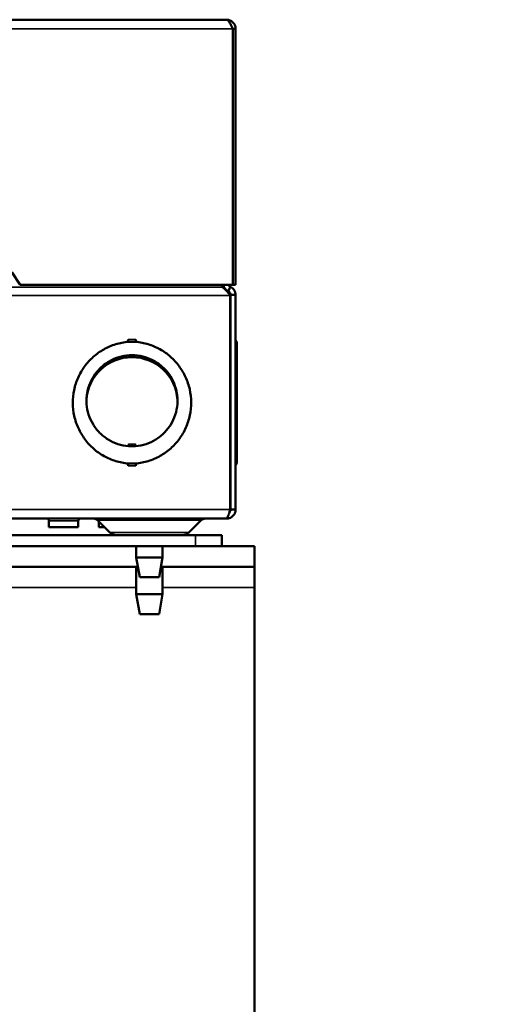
# Model space of a CAD drawing. Header units: inches. Extents: x 1 to 237, y 4 to 150.
# Tile 18 of 151: x 63 to 68, y 31 to 41. Entities that reach past the tile are written whole.
import ezdxf

# ---------------------------------------------------------------- set-up
doc = ezdxf.new("R2010")
doc.units = ezdxf.units.IN
doc.header["$LTSCALE"] = 7
doc.header["$MEASUREMENT"] = 0
for name, color, linetype, lineweight in [('Dimension (ANSI)', 7, 'Continuous', 25), ('Visible (ANSI)', 7, 'Continuous', 50), ('Visible Narrow (ANSI)', 7, 'Continuous', 35)]:
    doc.layers.add(name, color=color, linetype=linetype, lineweight=lineweight)
doc.styles.add('Dimension Text', font='tahoma.ttf')
doc.dimstyles.new('Dual Dimension', dxfattribs={"dimscale": 7, "dimtxt": 0.12, "dimasz": 0.098425, "dimexe": 0.125, "dimexo": 0.0625, "dimgap": 0.031496, "dimtad": 0, "dimtih": 1, "dimtoh": 1, "dimrnd": 1e-08, "dimzin": 4, "dimdsep": 46, "dimtxsty": 'Dimension Text', "dimcen": 0.09, "dimdle": 0.393701, "dimclrd": 256, "dimclre": 256, "dimclrt": 256, "dimadec": 0, "dimazin": 1, "dimtfac": 1, "dimtofl": 0, "dimtmove": 0, "dimatfit": 3, "dimfxl": 1, "dimtolj": 1, "dimtzin": 4, "dimlwd": -1, "dimlwe": -1, "dimarcsym": 0})

# ---------------------------------------------------------------- blocks, each defined once
blk = doc.blocks.new('*D12')
at = {"layer": 'Defpoints', "color": 0, "transparency": 16777216}
for p in [(54.6014, 38.7865), (42.549, 15.7488)]:
    blk.add_point(p, dxfattribs=at)
at = {"layer": 'Dimension (ANSI)', "transparency": 16777216}
for p, q in [((58.2963, 45.8491), (54.9208, 39.397)), ((59.0574, 45.8491), (58.2963, 45.8491)), ((48.5752, 26.6376), (48.5752, 27.8976)), ((47.9452, 27.2676), (49.2052, 27.2676))]:
    blk.add_line(p, q, dxfattribs=at)
blk.add_solid([(54.8191, 39.4502), (55.0226, 39.3438), (54.6014, 38.7865)], dxfattribs=at)
at = {"layer": 'Dimension (ANSI)', "transparency": 16777216, "insert": (63.2852, 45.8491), "char_height": 0.84, "attachment_point": 5, "style": 'Dimension Text'}
blk.add_mtext('\\A1;{\\H3.0x;(}\\S∅26.00^ ∅660.4 mm;{\\H3.0x;)}', dxfattribs=at)

msp = doc.modelspace()

# ---------------------------------------------------------------- linework, layer by layer
at = {"layer": 'Visible (ANSI)'}
for p, q in [((59.7799, 40.6566), (65.1185, 40.6566)), ((65.1776, 40.57), (65.1776, 38.1369)), ((65.2051, 40.57), (65.1776, 40.57)), ((65.2051, 40.57), (65.2051, 38.1369)), ((63.1579, 38.1369), (63.0792, 38.255)), ((65.1776, 38.1369), (63.1579, 38.1369)), ((65.0792, 38.1369), (65.0792, 38.1124)), ((65.1358, 38.0747), (65.1564, 38.1172)), ((65.1776, 38.1369), (65.2051, 38.1369)), ((65.154, 35.9991), (65.154, 38.0346)), ((65.1579, 38.0393), (65.2051, 38.0393)), ((65.1579, 38.0393), (65.1579, 35.9991)), ((65.2051, 38.0393), (65.2051, 35.9991)), ((64.1842, 37.6141), (64.1855, 37.5933)), ((64.2575, 37.6141), (64.2563, 37.5933)), ((65.2051, 37.5887), (65.217, 37.5933)), ((65.217, 37.5933), (65.217, 37.5944)), ((65.217, 37.0177), (65.217, 37.5933)), ((63.7889, 37.05), (63.789, 37.0524)), ((65.217, 36.4364), (65.217, 37.0177)), ((64.19, 36.6224), (64.1884, 36.6016)), ((64.2518, 36.6224), (64.2534, 36.6016)), ((64.1855, 36.4364), (64.1842, 36.4156)), ((64.2563, 36.4364), (64.2575, 36.4156)), ((65.2051, 36.441), (65.217, 36.4364)), ((65.217, 36.4364), (65.217, 36.4353)), ((65.2051, 35.9991), (65.1579, 35.9991)), ((65.1146, 35.9125), (59.978, 35.9125)), ((63.4325, 35.8928), (63.4325, 35.8298)), ((63.7101, 35.8928), (63.7101, 35.8298)), ((64.01, 35.7804), (63.8929, 35.8975)), ((63.9049, 35.8855), (63.9049, 35.8298)), ((64.7624, 35.7804), (64.8796, 35.8975)), ((65.1185, 35.9125), (65.1146, 35.9125)), ((65.1185, 35.9135), (65.1185, 35.9125)), ((63.4325, 35.8298), (63.7101, 35.8298)), ((63.9049, 35.8298), (63.9606, 35.8298)), ((64.8242, 35.755), (60.1353, 35.755)), ((64.8242, 35.755), (65.0742, 35.755)), ((65.0742, 35.6504), (65.0742, 35.755)), ((64.8242, 35.6504), (60.2398, 35.6504)), ((64.2612, 35.6504), (64.2612, 35.5425)), ((64.5112, 35.6504), (64.5112, 35.5425)), ((65.0742, 35.6504), (64.8242, 35.6504)), ((65.3862, 35.6504), (65.0742, 35.6504)), ((65.3862, 35.4535), (65.3862, 35.6504)), ((64.2612, 35.5425), (64.5112, 35.5425)), ((64.2943, 35.355), (64.2612, 35.5425)), ((64.4782, 35.355), (64.5112, 35.5425)), ((62.6388, 35.4535), (64.2769, 35.4535)), ((64.2612, 35.4535), (64.2612, 35.1925)), ((64.4956, 35.4535), (65.3862, 35.4535)), ((64.5112, 35.4535), (64.5112, 35.1925)), ((65.3862, 35.2567), (65.3862, 35.4535)), ((64.4782, 35.355), (64.2943, 35.355)), ((65.3862, 19.7786), (65.3862, 35.2567)), ((64.2612, 35.1925), (64.5112, 35.1925)), ((64.2943, 35.005), (64.2612, 35.1925)), ((64.4782, 35.005), (64.5112, 35.1925)), ((64.4782, 35.005), (64.2943, 35.005))]:
    msp.add_line(p, q, dxfattribs=at)
for centre, radius, start, end in [((64.2209, 37.0148), 0.5796, 86.5, 93.5), ((65.2294, 37.6152), 0.0243, 180.00139, 239.10185), ((64.2209, 37.0148), 0.4331, 3.55947, 176.44427), ((64.2209, 37.0148), 0.4145, 265.5, 274.5), ((64.2209, 37.0148), 0.5796, 266.5, 273.5), ((65.2294, 36.4144), 0.0243, 120.89815, 179.99861), ((63.4128, 35.8928), 0.0197, 0, 89.99589), ((63.7297, 35.8928), 0.0197, 90.00411, 180), ((63.8567, 35.8613), 0.0512, 45, 90), ((64.9158, 35.8613), 0.0512, 90, 135), ((64.0713, 35.8416), 0.0866, 225, 270), ((64.7012, 35.8416), 0.0866, 270, 315)]:
    msp.add_arc(centre, radius, start, end, dxfattribs=at)
for centre, start_param, end_param in [((65.2294, 37.6141), 0, 1.031522), ((65.2294, 36.4156), 5.251663, 6.283185)]:
    msp.add_ellipse(centre, major_axis=(-0.0243, 0), ratio=0.998135, start_param=start_param, end_param=end_param, dxfattribs=at)
for points, knots in [([(65.1776, 40.57), (65.1757, 40.5742), (65.1739, 40.5785), (65.1702, 40.5869), (65.1684, 40.591), (65.1628, 40.6032), (65.1591, 40.611), (65.153, 40.6228), (65.1505, 40.6272), (65.1456, 40.6352), (65.1431, 40.6388), (65.137, 40.6467), (65.1333, 40.6504), (65.1278, 40.6541), (65.1259, 40.655), (65.1222, 40.6563), (65.1204, 40.6566), (65.1185, 40.6566)], [-0.3771207, -0.3771207, -0.3771207, -0.3771207, -0.3417924, -0.3417924, -0.3064647, -0.3064647, -0.2357131, -0.2357131, -0.1885935, -0.1885935, -0.1414574, -0.1414574, -0.0706808, -0.0706808, -0.0353408, -0.0353408, 0, 0, 0, 0]), ([(65.1185, 40.6566), (65.1227, 40.6566), (65.1269, 40.6563), (65.1353, 40.655), (65.1394, 40.6541), (65.1515, 40.6505), (65.1591, 40.6469), (65.1711, 40.6391), (65.1756, 40.6354), (65.1839, 40.6271), (65.1876, 40.6225), (65.1955, 40.6106), (65.1991, 40.6029), (65.2027, 40.5908), (65.2036, 40.5867), (65.2048, 40.5784), (65.2051, 40.5742), (65.2051, 40.57)], [0, 0, 0, 0, 0.0333624, 0.0333624, 0.0667241, 0.0667241, 0.1335363, 0.1335363, 0.1799959, 0.1799959, 0.2264556, 0.2264556, 0.2933356, 0.2933356, 0.3267311, 0.3267311, 0.3601273, 0.3601273, 0.3601273, 0.3601273]), ([(65.0792, 38.1124), (65.0854, 38.1089), (65.0916, 38.1044), (65.1041, 38.0936), (65.1103, 38.0873), (65.1228, 38.0736), (65.129, 38.0662), (65.1415, 38.0507), (65.1477, 38.0426), (65.154, 38.0346)], [0, 0, 0, 0, 0.0778284, 0.0778284, 0.1556498, 0.1556498, 0.2334713, 0.2334713, 0.3112996, 0.3112996, 0.3112996, 0.3112996]), ([(65.1358, 38.0747), (65.1285, 38.0783), (65.1217, 38.0828), (65.1157, 38.0882), (65.1097, 38.0936), (65.1045, 38.0998), (65.1002, 38.1067), (65.0959, 38.1135), (65.0926, 38.1209), (65.0904, 38.1287), (65.0896, 38.1314), (65.089, 38.1341), (65.0885, 38.1369)], [-0.2535793, -0.2535793, -0.2535793, -0.2535793, -0.1901819, -0.1901819, -0.1901819, -0.1267891, -0.1267891, -0.1267891, -0.0633969, -0.0633969, -0.0633969, -0.0413958, -0.0413958, -0.0413958, -0.0413958]), ([(65.1564, 38.1172), (65.1531, 38.1188), (65.1501, 38.1209), (65.1473, 38.1233), (65.1446, 38.1258), (65.1422, 38.1286), (65.1403, 38.1317), (65.1392, 38.1334), (65.1383, 38.1351), (65.1375, 38.1369)], [-0.12708683, -0.12708683, -0.12708683, -0.12708683, -0.09537921, -0.09537921, -0.09537921, -0.06367406, -0.06367406, -0.06367406, -0.0466821, -0.0466821, -0.0466821, -0.0466821]), ([(65.2051, 38.0393), (65.2051, 38.0474), (65.204, 38.0554), (65.1995, 38.071), (65.1962, 38.0784), (65.1877, 38.0921), (65.1824, 38.0983), (65.1704, 38.1091), (65.1637, 38.1137), (65.1564, 38.1172)], [0, 0, 0, 0, 0.0734766, 0.0734766, 0.1469469, 0.1469469, 0.2204172, 0.2204172, 0.2938938, 0.2938938, 0.2938938, 0.2938938]), ([(65.1358, 38.0747), (65.1391, 38.0731), (65.1421, 38.0711), (65.1476, 38.0661), (65.15, 38.0633), (65.1539, 38.0571), (65.1554, 38.0537), (65.1574, 38.0466), (65.1579, 38.043), (65.1579, 38.0393)], [-0.1955048, -0.1955048, -0.1955048, -0.1955048, -0.1466262, -0.1466262, -0.0977524, -0.0977524, -0.0488787, -0.0488787, 0, 0, 0, 0]), ([(63.789, 37.0524), (63.7897, 37.0694), (63.7949, 37.1202), (63.8183, 37.2023), (63.8688, 37.2917), (63.9385, 37.3666), (64.0239, 37.4234), (64.1201, 37.4586), (64.1879, 37.4665), (64.2218, 37.4664)], [0.5, 0.5, 0.5, 0.5, 0.5192308, 0.5576923, 0.5961538, 0.6346154, 0.6730769, 0.7115385, 0.75, 0.75, 0.75, 0.75]), ([(64.2218, 37.4664), (64.2557, 37.4663), (64.3236, 37.4581), (64.4196, 37.4225), (64.5048, 37.3654), (64.5742, 37.2901), (64.6242, 37.2004), (64.6473, 37.1183), (64.6522, 37.0674), (64.6529, 37.0504)], [0.25, 0.25, 0.25, 0.25, 0.2884615, 0.3269231, 0.3653846, 0.4038462, 0.4423077, 0.4807692, 0.5, 0.5, 0.5, 0.5]), ([(64.1884, 36.6016), (64.1536, 36.6044), (64.0869, 36.6177), (63.9919, 36.6615), (63.9104, 36.7268), (63.848, 36.807), (63.8053, 36.9007), (63.789, 36.9844), (63.7883, 37.0355), (63.789, 37.0524)], [0.75, 0.75, 0.75, 0.75, 0.7884615, 0.8269231, 0.8653846, 0.9038462, 0.9423077, 0.9807692, 1, 1, 1, 1]), ([(64.6529, 37.0504), (64.6535, 37.0334), (64.6525, 36.9823), (64.6358, 36.8983), (64.5921, 36.8042), (64.5292, 36.7248), (64.4489, 36.6612), (64.3557, 36.6179), (64.2885, 36.6046), (64.2534, 36.6016)], [0, 0, 0, 0, 0.0192308, 0.0576923, 0.0961538, 0.1346154, 0.1730769, 0.2115385, 0.25, 0.25, 0.25, 0.25]), ([(65.154, 35.9991), (65.1527, 35.9949), (65.1515, 35.9907), (65.1491, 35.9824), (65.1479, 35.9783), (65.1442, 35.9662), (65.1418, 35.9585), (65.1377, 35.9466), (65.136, 35.942), (65.1326, 35.9337), (65.1309, 35.93), (65.1268, 35.9221), (65.1243, 35.9186), (65.1207, 35.9149), (65.1195, 35.914), (65.117, 35.9128), (65.1158, 35.9125), (65.1146, 35.9125)], [0, 0, 0, 0, 0.0333624, 0.0333624, 0.0667241, 0.0667241, 0.1335363, 0.1335363, 0.1799959, 0.1799959, 0.2264556, 0.2264556, 0.2933356, 0.2933356, 0.3267311, 0.3267311, 0.3601273, 0.3601273, 0.3601273, 0.3601273]), ([(65.1185, 35.9125), (65.1228, 35.9125), (65.127, 35.9128), (65.1354, 35.914), (65.1396, 35.915), (65.1518, 35.9187), (65.1596, 35.9223), (65.1714, 35.9302), (65.1758, 35.9338), (65.1838, 35.9418), (65.1874, 35.9462), (65.1953, 35.958), (65.1989, 35.9658), (65.2026, 35.978), (65.2036, 35.9822), (65.2048, 35.9906), (65.2051, 35.9948), (65.2051, 35.9991)], [0, 0, 0, 0, 0.0353283, 0.0353283, 0.070656, 0.070656, 0.1414077, 0.1414077, 0.1885272, 0.1885272, 0.2356633, 0.2356633, 0.3064399, 0.3064399, 0.34178, 0.34178, 0.3771207, 0.3771207, 0.3771207, 0.3771207]), ([(65.1579, 35.9991), (65.1579, 35.9972), (65.1578, 35.9952), (65.1572, 35.9914), (65.1568, 35.9895), (65.1551, 35.984), (65.1534, 35.9805), (65.1498, 35.9751), (65.1482, 35.9731), (65.1461, 35.971), (65.1458, 35.9707), (65.1455, 35.9704)], [-0.2174246, -0.2174246, -0.2174246, -0.2174246, -0.19708, -0.19708, -0.1767356, -0.1767356, -0.1359909, -0.1359909, -0.1088558, -0.1088558, -0.104486, -0.104486, -0.104486, -0.104486])]:
    msp.add_open_spline(points, degree=3, knots=knots, dxfattribs=at)
for points in [[(64.1855, 37.5933), (64.1447, 37.5899), (64.0655, 37.5746), (63.9513, 37.5258), (63.8496, 37.4527), (63.7673, 37.3616), (63.705, 37.2541), (63.6669, 37.1358), (63.6585, 37.0533), (63.6587, 37.012)], [(64.783, 37.0177), (64.7828, 37.0589), (64.7737, 37.1415), (64.7343, 37.2594), (64.6713, 37.3658), (64.5893, 37.4551), (64.4886, 37.5267), (64.3759, 37.5747), (64.297, 37.5899), (64.2563, 37.5933)], [(63.6587, 37.012), (63.6589, 36.9708), (63.6681, 36.8882), (63.7074, 36.7703), (63.7705, 36.6639), (63.8524, 36.5746), (63.9532, 36.503), (64.0659, 36.455), (64.1448, 36.4398), (64.1855, 36.4364)], [(64.2563, 36.4364), (64.2971, 36.4398), (64.3763, 36.4551), (64.4905, 36.5038), (64.5922, 36.5769), (64.6745, 36.6681), (64.7367, 36.7756), (64.7749, 36.8939), (64.7832, 36.9764), (64.783, 37.0177)]]:
    msp.add_open_spline(points, degree=3, dxfattribs=at)
at = {"layer": 'Visible Narrow (ANSI)'}
for p, q in [((59.7209, 40.57), (65.1776, 40.57)), ((65.0792, 38.1124), (59.9582, 38.1124)), ((59.7445, 38.0346), (65.154, 38.0346)), ((64.2209, 37.4479), (64.2218, 37.4664)), ((65.2051, 37.017), (65.217, 37.0177)), ((65.154, 35.9991), (59.8914, 35.9991)), ((63.4325, 35.8928), (63.7101, 35.8928)), ((64.8796, 35.8975), (63.8929, 35.8975)), ((64.7624, 35.7804), (64.01, 35.7804)), ((64.8242, 35.755), (64.8242, 35.6504)), ((64.2612, 35.2567), (60.6372, 35.2567)), ((65.3862, 35.2567), (64.5112, 35.2567))]:
    msp.add_line(p, q, dxfattribs=at)
for radius, start, end in [(0.6004, 86.5, 93.5), (0.3937, 265.5, 274.5), (0.6004, 266.5, 273.5)]:
    msp.add_arc((64.2209, 37.0148), radius, start, end, dxfattribs=at)

# ---------------------------------------------------------------- dimensions: what is measured, and where the dimension line sits
at = {"layer": 'Dimension (ANSI)'}
dim = msp.add_diameter_dim_2p(p1=(42.549, 15.7488), p2=(54.6014, 38.7865), text='{\\H3.0x;(}\\S<>^ ∅660.4 mm;{\\H3.0x;)}', dimstyle='Dual Dimension', override={"dimgap": 0.031496, "dimdec": 2, "dimlfac": 1, "dimpost": '\\X', "dimtol": 0, "dimlim": 0, "dimtp": 0, "dimtm": 0, "dimtdec": 2}, dxfattribs=at)
dim.commit()
dim.dimension.update_dxf_attribs({"geometry": '*D12', "text_midpoint": (63.2852, 45.8491), "dimtype": 163})

doc.saveas('drawing.dxf')
